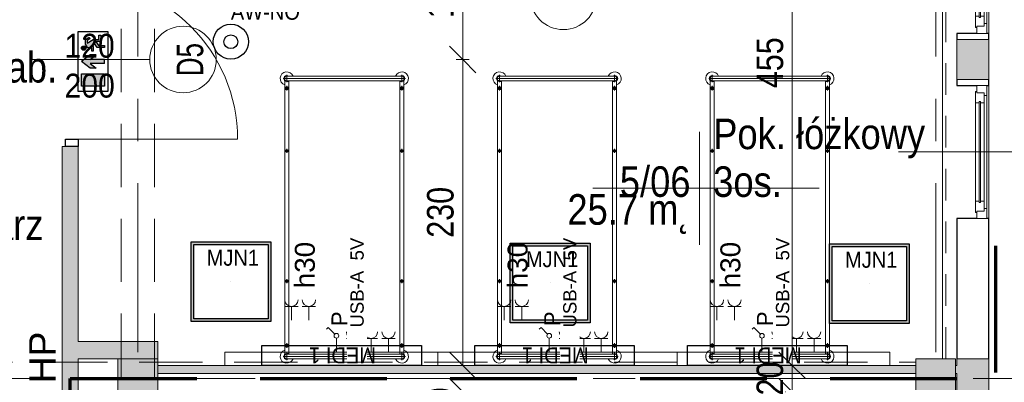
# Model space of a CAD drawing. Header units: centimetres. Extents: x -1631 to 21770, y -8842 to 3590.
# Tile 139 of 150: x 499 to 1239, y 1846 to 2118. Entities that reach past the tile are written whole.
import ezdxf

# ---------------------------------------------------------------- set-up
doc = ezdxf.new("R2010")
doc.units = ezdxf.units.CM
for name, pattern in [('Długa kreska', [142.875, 95.25, -47.625]), ('Oś', [222.25, 127, -31.75, 31.75, -31.75]), ('Ponad', [39.688, 23.813, -15.875]), ('Ukryte', [71.438, 47.625, -23.813])]:
    doc.linetypes.add(name, pattern=pattern)
for name, color, linetype, lineweight in [('A-ANNO-DIMS', 211, 'Continuous', 13), ('A-ANNO-DIMS-100', 211, 'Continuous', 13), ('A-ANNO-NOTE', 131, 'Continuous', 9), ('A-AREA-IDEN', 2, 'Continuous', 13), ('A-DETL', 90, 'Continuous', 9), ('A-DETL-GENF', 92, 'Continuous', 9), ('A-DETL-HDLN', 90, 'Ukryte', 9), ('A-DETL-MEDM', 33, 'Continuous', 13), ('A-DOOR', 31, 'Continuous', 13), ('A-FLOR-OVHD', 1, 'Ponad', 9), ('A-GLAZ', 151, 'Continuous', 13), ('A-GLAZ-IDEN', 152, 'Continuous', 13), ('A-WALL', 113, 'Continuous', 13), ('A-WALL-PATT', 111, 'Continuous', 13), ('G-ANNO-TEXT', 231, 'Continuous', 13), ('I-FURN', 30, 'Continuous', 9), ('Q-SPCQ', 91, 'Continuous', 9), ('S-COLS', 52, 'Continuous', 13), ('S-GRID', 1, 'Continuous', 13)]:
    doc.layers.add(name, color=color, linetype=linetype, lineweight=lineweight)
doc.layers.add('E_oprawy', color=12, linetype='Continuous')
doc.styles.add('Arial', font='arial.ttf', dxfattribs={"width": 0.9, "height": 18})
doc.styles.add('Arial Narrow_5', font='ARIALN.TTF', dxfattribs={"height": 20})
doc.styles.add('Arial_1', font='arial.ttf', dxfattribs={"width": 0.7, "height": 20})
doc.styles.add('Arial_10', font='arial.ttf', dxfattribs={"height": 20})
doc.styles.add('Arial_11', font='arial.ttf', dxfattribs={"width": 0.85, "height": 23})
doc.styles.add('Arial_13', font='arial.ttf', dxfattribs={"height": 0.2})
doc.styles.add('Arial_4', font='arial.ttf', dxfattribs={"height": 10})
doc.styles.add('Arial_5', font='arial.ttf', dxfattribs={"height": 12})
doc.styles.add('Arial_6', font='arial.ttf', dxfattribs={"height": 15})
doc.dimstyles.new('Diagonal_1_100__0__wewnętrzne_1', dxfattribs={"dimscale": 30.48, "dimtxt": 20.468619, "dimasz": 0.656168, "dimexe": 0.164042, "dimexo": 0.0625, "dimgap": 0.032808, "dimtad": 1, "dimdec": 0, "dimdsep": 46, "dimtxsty": 'Arial Narrow_5', "dimblk1": 'OBLIQUE', "dimblk2": 'OBLIQUE', "dimsah": 1, "dimcen": 0.09, "dimazin": 0, "dimtfac": 1, "dimtdec": 4, "dimtix": 1, "dimtmove": 0, "dimatfit": 3, "dimfxl": 0, "dimtvp": 1, "dimtolj": 1, "dimtzin": 0, "dimarcsym": 0})
doc.dimstyles.new('Diagonal_1_100__0__wewnętrzne_2', dxfattribs={"dimscale": 30.48, "dimtxt": 20.468619, "dimasz": 0.656168, "dimexe": 0.164042, "dimexo": 0.0625, "dimgap": 0.032808, "dimtad": 1, "dimdec": 0, "dimdsep": 46, "dimtxsty": 'Arial Narrow_5', "dimblk1": 'OBLIQUE', "dimblk2": 'OBLIQUE', "dimsah": 1, "dimcen": 0.09, "dimazin": 0, "dimtfac": 1, "dimtdec": 4, "dimtix": 1, "dimtmove": 2, "dimatfit": 3, "dimfxl": 0, "dimtvp": 1, "dimtolj": 1, "dimtzin": 0, "dimarcsym": 0})

# ---------------------------------------------------------------- blocks, each defined once
blk = doc.blocks.new('M_Concrete-Square-Column - 300 x 300mm-1794508-5_piętro III __10_50 m_ - stan projektowany')
at = {"layer": 'S-COLS', "lineweight": 9}
blk.add_hatch(color=254, dxfattribs=at).paths.add_polyline_path([(15, -15), (15, 15), (-15, 15), (-15, -15)], flags=0)
for p, q in [((15, 15), (-15, 15)), ((-15, 15), (-15, -15)), ((15, -15), (15, 15)), ((-15, -15), (15, -15))]:
    blk.add_line(p, q, dxfattribs=at)
blk = doc.blocks.new('M_Concrete-Square-Column - 300 x 300mm-1794509-5_piętro III __10_50 m_ - stan projektowany')
at = {"layer": 'S-COLS', "lineweight": 9}
blk.add_hatch(color=254, dxfattribs=at).paths.add_polyline_path([(15, -15), (15, 15), (-15, 15), (-15, -15)], flags=0)
for p, q in [((15, 15), (-15, 15)), ((-15, 15), (-15, -15)), ((15, -15), (15, 15)), ((-15, -15), (15, -15))]:
    blk.add_line(p, q, dxfattribs=at)
blk = doc.blocks.new('łóżko 195x90 typ FAMED _102039_ - łóżko 195x90 typ FAMED _102039_-832813-5_piętro III __10_50 m_ - stan projektowany')
at = {"layer": 'I-FURN'}
for p, q in [((-45.98, 104.75), (45.97, 104.75)), ((-43.25, 102.02), (-43.25, 107.47)), ((-43.25, 106.45), (43.25, 106.45)), ((43.25, 102.02), (43.25, 107.47)), ((-45, 96.6), (-41.5, 96.6)), ((-44.75, 103.1), (-44.75, -102.61)), ((-43.25, 103.05), (43.25, 103.05)), ((-43.25, 94.85), (-43.25, 98.35)), ((-41.75, -102.55), (-41.75, 103.1)), ((45, 96.6), (41.5, 96.6)), ((41.75, -102.61), (41.75, 103.05)), ((43.25, 94.85), (43.25, 98.35)), ((44.75, 103.1), (44.75, -102.61)), ((-44.75, 48.19), (-41.75, 48.19)), ((-43.25, 49.69), (-43.25, 46.69)), ((44.75, 48.19), (41.75, 48.19)), ((43.25, 49.69), (43.25, 46.69)), ((-44.75, -49.81), (-41.75, -49.81)), ((-43.25, -48.31), (-43.25, -51.31)), ((44.75, -49.81), (41.75, -49.81)), ((43.25, -48.31), (43.25, -51.31)), ((-43.25, -95.18), (-43.25, -98.68)), ((43.25, -95.18), (43.25, -98.68)), ((-45, -96.93), (-41.5, -96.93)), ((-43.25, -101.53), (-43.25, -106.98)), ((-43.25, -102.55), (43.25, -102.55)), ((45, -96.93), (41.5, -96.93)), ((43.25, -101.53), (43.25, -106.98)), ((45.97, -104.25), (-45.98, -104.25)), ((-43.25, -105.95), (43.25, -105.95))]:
    blk.add_line(p, q, dxfattribs=at)
for centre, radius in [((-43.25, 96.6), 1.25), ((-43.25, 96.6), 0.8), ((43.25, 96.6), 1.25), ((43.25, 96.6), 0.8), ((-43.25, 48.19), 1), ((43.25, 48.19), 1), ((-43.25, -49.81), 1), ((43.25, -49.81), 1), ((-43.25, -96.93), 1.25), ((-43.25, -96.93), 0.8), ((43.25, -96.93), 1.25), ((43.25, -96.93), 0.8)]:
    blk.add_circle(centre, radius, dxfattribs=at)
for centre, radius, start, end in [((-43.25, 104.75), 5, 19.87687, 252.5424), ((-43.25, 104.75), 2.23, 49.8221, 312.38874), ((-43.25, 104.75), 1.93, 62.02067, 297.97933), ((-43.25, 104.75), 1.7, 90, 270), ((43.25, 104.75), 5, 287.4576, 160.12313), ((43.25, 104.75), 2.23, 229.8221, 130.1779), ((43.25, 104.75), 1.93, 242.02067, 117.97933), ((43.25, 104.75), 1.7, 270, 90), ((-43.25, -104.25), 5, 107.4576, 340.12313), ((-43.25, -104.25), 2.23, 49.8221, 310.1779), ((-43.25, -104.25), 1.93, 62.02067, 297.97933), ((-43.25, -104.25), 1.7, 90, 270), ((43.25, -104.25), 5, 199.87687, 72.5424), ((43.25, -104.25), 2.23, 229.8221, 130.1779), ((43.25, -104.25), 1.93, 242.02067, 117.97933), ((43.25, -104.25), 1.7, 270, 90)]:
    blk.add_arc(centre, radius, start, end, dxfattribs=at)
blk = doc.blocks.new('Panel Gazowo Oswietleniowy 2 - Type 1-2423792-5_piętro III __10_50 m_ - stan projektowany')
at = {"layer": 'Q-SPCQ'}
for p, q in [((-112.5, 47.33), (-102.5, 47.33)), ((-107.5, 47.33), (-107.5, 37)), ((-99.33, 47.33), (-89.33, 47.33)), ((-94.33, 47.33), (-94.33, 37)), ((47.5, 47.33), (57.5, 47.33)), ((52.5, 47.33), (52.5, 37)), ((60.67, 47.33), (70.67, 47.33)), ((65.67, 47.33), (65.67, 37)), ((-79.82, 31.43), (-81.13, 30.12)), ((-74.88, 26.48), (-79.82, 31.43)), ((80.18, 31.43), (78.87, 30.12)), ((85.12, 26.48), (80.18, 31.43)), ((-73.64, 13), (-73.64, 23.5)), ((-66.13, 23.33), (-56.13, 23.33)), ((-61.13, 23.33), (-61.13, 13)), ((-52.67, 23.33), (-42.67, 23.33)), ((-47.67, 23.33), (-47.67, 13)), ((-39.5, 23.33), (-29.5, 23.33)), ((-34.5, 23.33), (-34.5, 13)), ((86.36, 13), (86.36, 23.5)), ((93.87, 23.33), (103.87, 23.33)), ((98.87, 23.33), (98.87, 13)), ((107.33, 23.33), (117.33, 23.33)), ((112.33, 23.33), (112.33, 13)), ((120.5, 23.33), (130.5, 23.33)), ((125.5, 23.33), (125.5, 13)), ((-157.5, 3), (-157.5, 13)), ((-157.5, 13), (182.5, 13)), ((182.5, 13), (182.5, 3))]:
    blk.add_line(p, q, dxfattribs=at)
for centre in [(-73.64, 25.25), (86.36, 25.25)]:
    blk.add_circle(centre, 1.75, dxfattribs=at)
for centre, end in [((-107.5, 52.33), 0), ((-94.33, 52.33), 0), ((52.5, 52.33), 0), ((65.67, 52.33), 0), ((-61.13, 28.33), 360), ((-47.67, 28.33), 360), ((-34.5, 28.33), 360), ((98.87, 28.33), 360), ((112.33, 28.33), 360), ((125.5, 28.33), 360)]:
    blk.add_arc(centre, 5, 180, end, dxfattribs=at)
blk = doc.blocks.new('DRZWI 1S - automatyczna etykieta - Drzwi 120-2381684-5_piętro III __10_50 m_ - stan projektowany')
at = {"layer": 'A-DETL-GENF'}
for p, q in [((-65.5, 6), (-65.5, -3.5)), ((-60, 6), (-65.5, 6)), ((-60, -3.5), (-60, 6)), ((65.5, 6), (60, 6)), ((60, 6), (60, -3.5)), ((65.5, -3.5), (65.5, 6)), ((-65.5, -3.5), (-60, -3.5)), ((60, -3.5), (65.5, -3.5))]:
    blk.add_line(p, q, dxfattribs=at)
at = {"layer": 'A-DETL-MEDM', "lineweight": 25}
for p, q in [((-60, 6), (-65.5, 6)), ((-65.5, 6), (-65.5, -3.5)), ((-60, -3.5), (-60, 6)), ((60, -3.5), (60, 6)), ((60, 6), (65.5, 6)), ((65.5, 6), (65.5, -3.5)), ((-65.5, -3.5), (-60, -3.5)), ((65.5, -3.5), (60, -3.5))]:
    blk.add_line(p, q, dxfattribs=at)
at = {"layer": 'A-DOOR'}
blk.add_line((60, 6), (60, 126), dxfattribs=at)
blk.add_arc((60, 6), 120, 90, 180, dxfattribs=at)
blk = doc.blocks.new('Okno - automatyczna etykieta - 100x165 _projektowane_-2415065-5_piętro III __10_50 m_ - stan projektowany')
at = {"layer": 'A-GLAZ'}
for p, q in [((-50, -3), (-44.5, -3)), ((-50, -10.5), (-50, -3)), ((-45.5, -2), (-37, -2)), ((-45.5, -3), (-45.5, -2)), ((-44.5, -3), (-45.5, -3)), ((-44.5, -8.5), (-44.5, -3)), ((-44.5, -3), (-44.5, -8.5)), ((-38, -5.75), (-38, -4.75)), ((-38, -4.75), (38, -4.75)), ((-38, -4.75), (-38, -5.75)), ((-37, -4.75), (-38, -4.75)), ((38, -5.75), (-38, -5.75)), ((-38, -5.75), (-37, -5.75)), ((-37, -2), (-37, -4.75)), ((37, -2), (-37, -2)), ((-37, -5.75), (-37, -8.5)), ((37, -2), (45.5, -2)), ((37, -4.75), (37, -2)), ((38, -4.75), (37, -4.75)), ((37, -5.75), (38, -5.75)), ((37, -8.5), (37, -5.75)), ((38, -4.75), (38, -5.75)), ((38, -5.75), (38, -4.75)), ((44.5, -3), (44.5, -8.5)), ((45.5, -3), (44.5, -3)), ((44.5, -3), (50, -3)), ((44.5, -8.5), (44.5, -3)), ((45.5, -2), (45.5, -3)), ((50, -3), (50, -10.5)), ((-42.5, -10.5), (-50, -10.5)), ((-50, -10.5), (50, -10.5)), ((-37, -8.5), (-44.5, -8.5)), ((-44.5, -8.5), (-42.5, -8.5)), ((-42.5, -8.5), (-42.5, -10.5)), ((42.5, -10.5), (-42.5, -10.5)), ((37, -8.5), (-37, -8.5)), ((44.5, -8.5), (37, -8.5)), ((42.5, -8.5), (44.5, -8.5)), ((42.5, -10.5), (42.5, -8.5)), ((50, -10.5), (42.5, -10.5))]:
    blk.add_line(p, q, dxfattribs=at)
blk = doc.blocks.new('Okno - automatyczna etykieta - 200x165 _projektowane_-2617392-5_piętro III __10_50 m_ - stan projektowany')
at = {"layer": 'A-GLAZ'}
for p, q in [((-92.5, 10.5), (-100, 10.5)), ((-100, 10.5), (-100, 3)), ((-100, 10.5), (100, 10.5)), ((-87, 8.5), (-94.5, 8.5)), ((-94.5, 8.5), (-94.5, 3)), ((-94.5, 3), (-94.5, 8.5)), ((-94.5, 8.5), (-92.5, 8.5)), ((-92.5, 8.5), (-92.5, 10.5)), ((92.5, 10.5), (-92.5, 10.5)), ((-87, 5.75), (-87, 8.5)), ((87, 8.5), (-87, 8.5)), ((94.5, 8.5), (87, 8.5)), ((87, 8.5), (87, 5.75)), ((100, 10.5), (92.5, 10.5)), ((92.5, 10.5), (92.5, 8.5)), ((92.5, 8.5), (94.5, 8.5)), ((94.5, 3), (94.5, 8.5)), ((94.5, 8.5), (94.5, 3)), ((100, 3), (100, 10.5)), ((-100, 3), (-94.5, 3)), ((-94.5, 3), (-95.5, 3)), ((-95.5, 3), (-95.5, 2)), ((-95.5, 2), (-87, 2)), ((88, 5.75), (-88, 5.75)), ((-88, 5.75), (-88, 4.75)), ((-88, 4.75), (-88, 5.75)), ((-88, 5.75), (-87, 5.75)), ((-88, 4.75), (88, 4.75)), ((-87, 4.75), (-88, 4.75)), ((-87, 2), (-87, 4.75)), ((87, 2), (-87, 2)), ((2.5, 7.25), (-2.5, 7.25)), ((-2.5, 7.25), (-2.5, 3.25)), ((-2.5, 3.25), (2.5, 3.25)), ((2.5, 3.25), (2.5, 7.25)), ((87, 5.75), (88, 5.75)), ((87, 4.75), (87, 2)), ((88, 4.75), (87, 4.75)), ((87, 2), (95.5, 2)), ((88, 4.75), (88, 5.75)), ((88, 5.75), (88, 4.75)), ((95.5, 3), (94.5, 3)), ((94.5, 3), (100, 3)), ((95.5, 2), (95.5, 3))]:
    blk.add_line(p, q, dxfattribs=at)
blk = doc.blocks.new('DIMBLOCK64-5_piętro III __10_50 m_ - stan projektowany')
at = {"layer": 'A-ANNO-DIMS-100', "transparency": 16777216}
for p, q in [((1079.48, 1838.33), (1069.48, 1848.33)), ((1074.48, 1838.33), (1084.48, 1838.33)), ((1079.48, 1838.33), (1074.48, 1838.33)), ((1079.48, 1383.33), (1079.48, 1838.33)), ((1079.48, 1838.33), (1089.48, 1828.33)), ((1079.48, 1383.33), (1069.48, 1393.33)), ((1074.48, 1383.33), (1084.48, 1383.33)), ((1079.48, 1383.33), (1074.48, 1383.33)), ((1079.48, 1383.33), (1089.48, 1373.33))]:
    blk.add_line(p, q, dxfattribs=at)
at = {"layer": 'A-ANNO-DIMS-100', "color": 0, "transparency": 16777216, "insert": (1052.64, 1591.82), "char_height": 20, "width": 45.6158, "attachment_point": 1, "rotation": 90, "line_spacing_factor": 0.974696, "style": 'Arial Narrow_5'}
blk.add_mtext('455', dxfattribs=at)
blk = doc.blocks.new('_Oblique')
at = {"color": 0, "linetype": 'ByBlock', "lineweight": -2}
blk.add_line((-0.5, -0.5), (0.5, 0.5), dxfattribs=at)
blk = doc.blocks.new('DIMBLOCK65-5_piętro III __10_50 m_ - stan projektowany')
at = {"layer": 'A-ANNO-DIMS-100', "transparency": 16777216}
for p, q in [((1079.48, 1858.33), (1069.48, 1868.33)), ((1074.48, 1858.33), (1084.48, 1858.33)), ((1079.48, 1858.33), (1074.48, 1858.33)), ((1079.48, 1838.33), (1079.48, 1858.33)), ((1079.48, 1858.33), (1089.48, 1848.33)), ((1079.48, 1838.33), (1069.48, 1848.33)), ((1074.48, 1838.33), (1084.48, 1838.33)), ((1079.48, 1838.33), (1074.48, 1838.33)), ((1079.48, 1838.33), (1089.48, 1828.33))]:
    blk.add_line(p, q, dxfattribs=at)
at = {"layer": 'A-ANNO-DIMS-100', "color": 0, "transparency": 16777216, "insert": (1052.64, 1835.65), "char_height": 20, "width": 30.4105, "attachment_point": 1, "rotation": 90, "line_spacing_factor": 0.974696, "style": 'Arial Narrow_5'}
blk.add_mtext('20', dxfattribs=at)
blk = doc.blocks.new('DIMBLOCK66-5_piętro III __10_50 m_ - stan projektowany')
at = {"layer": 'A-ANNO-DIMS-100', "transparency": 16777216}
for p, q in [((1079.48, 2313.33), (1069.48, 2323.33)), ((1074.48, 2313.33), (1084.48, 2313.33)), ((1079.48, 2313.33), (1074.48, 2313.33)), ((1079.48, 1858.33), (1079.48, 2313.33)), ((1079.48, 2313.33), (1089.48, 2303.33)), ((1079.48, 1858.33), (1069.48, 1868.33)), ((1074.48, 1858.33), (1084.48, 1858.33)), ((1079.48, 1858.33), (1074.48, 1858.33)), ((1079.48, 1858.33), (1089.48, 1848.33))]:
    blk.add_line(p, q, dxfattribs=at)
at = {"layer": 'A-ANNO-DIMS-100', "color": 0, "transparency": 16777216, "insert": (1052.64, 2066.82), "char_height": 20, "width": 45.6158, "attachment_point": 1, "rotation": 90, "line_spacing_factor": 0.974696, "style": 'Arial Narrow_5'}
blk.add_mtext('455', dxfattribs=at)
blk = doc.blocks.new('DIMBLOCK118-5_piętro III __10_50 m_ - stan projektowany')
at = {"layer": 'A-ANNO-DIMS-100', "transparency": 16777216}
for p, q in [((831.65, 2088.33), (821.65, 2098.33)), ((826.65, 2088.33), (836.65, 2088.33)), ((831.65, 2088.33), (826.65, 2088.33)), ((831.65, 1858.33), (831.65, 2088.33)), ((831.65, 2088.33), (841.65, 2078.33)), ((831.65, 1858.33), (821.65, 1868.33)), ((826.65, 1858.33), (836.65, 1858.33)), ((831.65, 1858.33), (826.65, 1858.33)), ((831.65, 1858.33), (841.65, 1848.33))]:
    blk.add_line(p, q, dxfattribs=at)
at = {"layer": 'A-ANNO-DIMS-100', "color": 0, "transparency": 16777216, "insert": (804.8, 1954.32), "char_height": 20, "width": 45.6158, "attachment_point": 1, "rotation": 90, "line_spacing_factor": 0.974696, "style": 'Arial Narrow_5'}
blk.add_mtext('230', dxfattribs=at)
blk = doc.blocks.new('DIMBLOCK119-5_piętro III __10_50 m_ - stan projektowany')
at = {"layer": 'A-ANNO-DIMS-100', "transparency": 16777216}
for p, q in [((831.65, 2213.33), (821.65, 2223.33)), ((826.65, 2213.33), (836.65, 2213.33)), ((831.65, 2213.33), (826.65, 2213.33)), ((831.65, 2088.33), (831.65, 2213.33)), ((831.65, 2213.33), (841.65, 2203.33)), ((831.65, 2088.33), (821.65, 2098.33)), ((826.65, 2088.33), (836.65, 2088.33)), ((831.65, 2088.33), (826.65, 2088.33)), ((831.65, 2088.33), (841.65, 2078.33))]:
    blk.add_line(p, q, dxfattribs=at)
at = {"layer": 'A-ANNO-DIMS-100', "color": 0, "transparency": 16777216, "insert": (804.8, 2119.45), "char_height": 20, "width": 45.6158, "attachment_point": 1, "rotation": 90, "line_spacing_factor": 0.974696, "style": 'Arial Narrow_5'}
blk.add_mtext('125', dxfattribs=at)
blk = doc.blocks.new('DIMBLOCK142-5_piętro III __10_50 m_ - stan projektowany')
at = {"layer": 'A-ANNO-DIMS-100', "transparency": 16777216}
for p, q in [((831.65, 1838.33), (821.65, 1848.33)), ((826.65, 1838.33), (836.65, 1838.33)), ((831.65, 1838.33), (826.65, 1838.33)), ((831.65, 1819.83), (831.65, 1838.33)), ((831.65, 1838.33), (841.65, 1828.33)), ((831.65, 1819.83), (821.65, 1829.83)), ((826.65, 1819.83), (836.65, 1819.83)), ((831.65, 1819.83), (826.65, 1819.83)), ((831.65, 1819.83), (841.65, 1809.83))]:
    blk.add_line(p, q, dxfattribs=at)
at = {"layer": 'A-ANNO-DIMS-100', "color": 0, "transparency": 16777216, "insert": (804.8, 1816.4), "char_height": 20, "width": 30.4105, "attachment_point": 1, "rotation": 90, "line_spacing_factor": 0.974696, "style": 'Arial Narrow_5'}
blk.add_mtext('19', dxfattribs=at)
blk = doc.blocks.new('METKA_POMIESZCZENIA2 - Rozbudowana - bez ramki-2396678-5_piętro III __10_50 m_ - stan projektowany')
at = {"layer": 'A-AREA-IDEN'}
for p, q in [((0, 0.425), (0, 0)), ((0.0976, 0), (-0.8, 0)), ((-0.8, 0), (0.9, 0)), ((0, 0), (0, -0.425))]:
    blk.add_line(p, q, dxfattribs=at)
blk = doc.blocks.new('Okno_PG_typ 100 - metka _wys_parapetu-2491532-5_piętro III __10_50 m_ - stan projektowany')
at = {"layer": 'A-GLAZ-IDEN'}
blk.add_line((0, -1.8946), (0, 0.3677), dxfattribs=at)
blk.add_circle((0, 0.0677), 0.3, dxfattribs=at)
at = {"layer": 'A-GLAZ-IDEN', "insert": (0.5622, -1.0037), "char_height": 0.2, "width": 0.4949, "attachment_point": 1, "rotation": 90, "line_spacing_factor": 0.936439, "style": 'Arial_13'}
blk.add_mtext('\\pxt6.35,12.7,19.05,25.4,31.75,38.1,44.45,50.8,57.15,63.5,69.85,76.2,82.55,88.9,95.25,101.6,107.95,114.3,120.65,127,133.35,139.7,146.05,152.4,158.75,165.1,171.45,177.8,184.15,190.5,196.85,203.2;{hp=}', dxfattribs=at)
blk = doc.blocks.new('MEDI_1')
at = {"layer": 'E_oprawy'}
blk.add_lwpolyline([(0, 0), (0, 15), (120, 15), (120, 0)], close=True, dxfattribs=at)
at = {"layer": 'E_oprawy', "color": 4, "style": 'Arial', "width": 0.9}
blk.add_text('MEDI 1', height=12, rotation=180, dxfattribs=at).set_placement((85.78, 13.45))
blk = doc.blocks.new('MJN1')
at = {"layer": 'E_oprawy', "linetype": 'ByBlock'}
h = blk.add_hatch(color=256, dxfattribs=at)
h.paths.add_polyline_path([(-30, -30), (-30, 30), (30, 30), (30, -30)])
h.paths.add_polyline_path([(-28, -28), (-28, 28), (28, 28), (28, -28)], flags=16)
for points in [[(-30, -30), (-30, 30), (30, 30), (30, -30)], [(-28, -28), (-28, 28), (28, 28), (28, -28)]]:
    blk.add_lwpolyline(points, close=True, dxfattribs=at)
blk.add_circle((0, 0), 0.0000001, dxfattribs=at)
at = {"layer": 'E_oprawy', "color": 4, "style": 'Arial', "width": 0.9}
blk.add_text('MJN1', height=12, dxfattribs=at).set_placement((-18.29, 11.9))
blk = doc.blocks.new('AW-NO')
at = {"layer": 'E_oprawy', "color": 1, "linetype": 'ByBlock'}
for radius in [13.2, 5.21]:
    blk.add_circle((0, 0), radius, dxfattribs=at)
at = {"layer": 'E_oprawy', "color": 1, "style": 'Arial', "width": 0.9}
blk.add_text('AW-NO', height=12, dxfattribs=at).set_placement((0, 16.52))
blk = doc.blocks.new('EW_W_GORE')
at = {"layer": 'E_oprawy'}
for points in [[(431.95, 125.13), (425.73, 125.13), (425.73, 113.58), (431.95, 113.58)], [(438.17, 125.13), (434.88, 120.79), (434.88, 117.78), (437.1, 120.71), (437.1, 113.58), (439.24, 113.58), (439.24, 120.71), (441.46, 117.78), (441.46, 120.79)], [(446.02, 124.01, 1), (443.78, 124.01, 1)], [(447.38, 122.28), (448.73, 122.28), (449.62, 120.89), (450.3, 121.32), (450.01, 121.78), (449.13, 123.14), (446.83, 123.14), (445.25, 122.06), (445.1, 121.75), (444.98, 120), (443.37, 120), (443.37, 119.23), (445.7, 119.23), (445.95, 120.1), (446.4, 119.43), (447.05, 118.48), (445.13, 117.18), (445.13, 113.58), (446.14, 113.58), (446.14, 116.64), (448.23, 117.98), (448.23, 115.45), (451.45, 115.46), (451.45, 116.38), (449.24, 116.38), (449.24, 119.27)]]:
    blk.add_hatch(color=3, dxfattribs=at).paths.add_polyline_path(points)
at = {"layer": 'E_oprawy', "color": 3}
for p, q in [((425.73, 125.13), (431.95, 125.13)), ((425.73, 113.58), (425.73, 125.13)), ((431.95, 125.13), (431.95, 113.58)), ((434.88, 120.79), (438.17, 125.13)), ((441.46, 120.79), (438.17, 125.13)), ((434.88, 117.78), (434.88, 120.79)), ((437.1, 120.71), (434.88, 117.78)), ((437.1, 113.58), (437.1, 120.71)), ((439.24, 113.58), (439.24, 120.71)), ((439.24, 120.71), (441.46, 117.78)), ((441.46, 117.78), (441.46, 120.79)), ((443.37, 119.23), (443.37, 120)), ((443.37, 120), (444.98, 120)), ((445.7, 119.23), (443.37, 119.23)), ((444.98, 120), (445.1, 121.75)), ((445.1, 121.75), (445.25, 122.06)), ((445.13, 117.18), (447.05, 118.48)), ((445.25, 122.06), (446.83, 123.14)), ((445.95, 120.1), (445.7, 119.23)), ((446.4, 119.43), (445.95, 120.1)), ((447.05, 118.48), (446.4, 119.43)), ((446.83, 123.14), (449.13, 123.14)), ((448.73, 122.28), (447.38, 122.28)), ((447.38, 122.28), (449.24, 119.27)), ((449.62, 120.89), (448.73, 122.28)), ((449.13, 123.14), (450.01, 121.78)), ((449.24, 119.27), (449.24, 116.38)), ((450.3, 121.32), (449.62, 120.89)), ((450.01, 121.78), (450.3, 121.32)), ((431.95, 113.58), (425.73, 113.58)), ((437.1, 113.58), (439.24, 113.58)), ((445.13, 113.58), (445.13, 117.18)), ((446.14, 113.58), (445.13, 113.58)), ((448.23, 117.98), (446.14, 116.64)), ((446.14, 116.64), (446.14, 113.58)), ((448.23, 115.45), (448.23, 117.98)), ((451.45, 115.46), (448.23, 115.45)), ((449.24, 116.38), (451.45, 116.38)), ((451.45, 116.38), (451.45, 115.46))]:
    blk.add_line(p, q, dxfattribs=at)
blk.add_lwpolyline([(423.17, 126.85), (453.17, 126.85), (453.17, 111.85), (423.17, 111.85)], close=True, dxfattribs=at)
blk.add_circle((444.9, 124.01), 1.12, dxfattribs=at)

msp = doc.modelspace()

# ---------------------------------------------------------------- hatches: boundary and pattern name
at = {"layer": 'A-WALL-PATT'}
h = msp.add_hatch(color=9, dxfattribs=at)
h.paths.add_polyline_path([(542.38, 132.33), (542.38, 139.33), (530.38, 139.33), (530.38, 132.33)], flags=0)
h.paths.add_polyline_path([(530.38, 250.33), (542.38, 250.33), (542.38, 515.33), (530.38, 515.33), (530.38, 419.08)], flags=0)
h.paths.add_polyline_path([(542.38, 657.83), (542.38, 660.33), (530.38, 660.33), (530.38, 657.83), (532.88, 657.83)], flags=0)
h.paths.add_polyline_path([(542.38, 781.33), (542.38, 1102.83), (530.38, 1102.83), (530.38, 781.33), (532.88, 781.33)], flags=0)
h.paths.add_polyline_path([(530.38, 1312.83), (542.38, 1312.83), (542.38, 1431.33), (530.38, 1431.33)], flags=0)
h.paths.add_polyline_path([(530.38, 1633.83), (542.38, 1633.83), (542.38, 2022.83), (530.38, 2022.83), (530.38, 1665.12)], flags=0)
h.paths.add_polyline_path([(542.38, 2173.83), (542.38, 2458.83), (530.38, 2458.83), (530.38, 2173.83)], flags=0)
h.paths.add_polyline_path([(530.38, 2593.83), (542.38, 2593.83), (542.38, 2824.33), (530.38, 2824.33), (530.38, 2634.27)], flags=0)
h = msp.add_hatch(color=9, dxfattribs=at)
h.paths.add_polyline_path([(1203.38, 393.33), (1227.38, 393.33), (1227.38, 423.33), (1203.38, 423.33), (1203.38, 419.08)], flags=0)
h.paths.add_polyline_path([(1203.38, 633.33), (1227.38, 633.33), (1227.38, 663.33), (1203.38, 663.33)], flags=0)
h.paths.add_polyline_path([(1227.38, 873.33), (1227.38, 903.33), (1203.38, 903.33), (1203.38, 873.33)], flags=0)
h.paths.add_polyline_path([(1203.38, 1113.33), (1227.38, 1113.33), (1227.38, 1143.33), (1203.38, 1143.33)], flags=0)
h.paths.add_polyline_path([(1227.38, 1353.33), (1227.38, 1383.33), (1203.38, 1383.33), (1203.38, 1353.33)], flags=0)
h.paths.add_polyline_path([(1227.38, 1593.33), (1227.38, 1623.33), (1203.38, 1623.33), (1203.38, 1593.33)], flags=0)
h.paths.add_polyline_path([(1227.38, 1833.33), (1227.38, 1863.33), (1203.38, 1863.33), (1203.38, 1833.33)], flags=0)
h.paths.add_polyline_path([(1227.38, 2073.33), (1227.38, 2103.33), (1203.38, 2103.33), (1203.38, 2073.33)], flags=0)
h.paths.add_polyline_path([(1203.38, 2313.33), (1227.38, 2313.33), (1227.38, 2343.33), (1203.38, 2343.33)], flags=0)
h.paths.add_polyline_path([(1227.38, 2553.33), (1227.38, 2583.33), (1203.38, 2583.33), (1203.38, 2553.33)], flags=0)
h.paths.add_polyline_path([(1227.38, 2793.33), (1227.38, 2824.33), (1203.38, 2824.33), (1203.38, 2793.33)], flags=0)
msp.add_hatch(color=9, dxfattribs=at).paths.add_polyline_path([(602.38, 1863.33), (602.38, 1876.33), (542.38, 1876.33), (542.38, 1863.33), (572.38, 1863.33)], flags=0)
h = msp.add_hatch(color=9, dxfattribs=at)
h.paths.add_polyline_path([(1172.38, 1852.33), (1172.38, 1858.33), (602.38, 1858.33), (602.38, 1852.33), (1100.2, 1852.33)], flags=0)
h.paths.add_polyline_path([(1203.38, 1852.33), (1203.38, 1858.33), (1202.38, 1858.33), (1202.38, 1852.33)], flags=0)

# ---------------------------------------------------------------- linework, layer by layer
at = {"layer": 'A-ANNO-NOTE', "lineweight": 13}
msp.add_line((506.38, 2088.33), (596.38, 2088.33), dxfattribs=at)
msp.add_line((506.38, 2088.33), (596.38, 2088.33), dxfattribs=at)
for centre in [(907.38, 2135.83), (621.38, 2088.33)]:
    msp.add_circle(centre, 25, dxfattribs=at)
at = {"layer": 'A-DETL', "linetype": 'Długa kreska', "lineweight": 70}
for p, q in [((1232.38, 1948.33), (1232.38, 1748.33)), ((536.38, 1678), (536.38, 1848.33)), ((536.38, 1848.33), (1232.38, 1848.33))]:
    msp.add_line(p, q, dxfattribs=at)
at = {"layer": 'A-DETL-HDLN'}
for p, q in [((574.88, 420.83), (574.88, 2793.33)), ((599.88, 420.83), (599.88, 2793.33))]:
    msp.add_line(p, q, dxfattribs=at)
at = {"layer": 'A-FLOR-OVHD'}
msp.add_line((1194.88, 1863.33), (1194.88, 2313.33), dxfattribs=at)
at = {"layer": 'A-WALL', "lineweight": 9}
for p, q in [((1192.38, 1863.33), (1192.38, 2313.33)), ((1227.38, 2307.83), (1227.38, 2107.83)), ((1203.38, 2103.33), (1203.38, 2073.33)), ((1227.38, 2073.33), (1227.38, 2103.33)), ((1227.38, 2068.83), (1227.38, 1968.83)), ((532.88, 2022.83), (530.38, 2022.83)), ((530.38, 2022.83), (530.38, 1680.33)), ((542.38, 1876.33), (542.38, 2022.83)), ((602.38, 1876.33), (542.38, 1876.33)), ((602.38, 1863.33), (602.38, 1876.33)), ((542.38, 1833.33), (542.38, 1863.33)), ((542.38, 1863.33), (572.38, 1863.33)), ((1203.38, 1863.33), (1203.38, 1858.33)), ((1227.38, 1833.33), (1227.38, 1863.33)), ((1172.38, 1858.33), (602.38, 1858.33)), ((602.38, 1852.33), (1172.38, 1852.33)), ((1203.38, 1858.33), (1202.38, 1858.33)), ((1202.38, 1852.33), (1203.38, 1852.33)), ((1203.38, 1852.33), (1203.38, 1833.33))]:
    msp.add_line(p, q, dxfattribs=at)
at = {"layer": 'A-WALL', "color": 7, "lineweight": 25}
for p, q in [((1218.38, 2107.83), (1203.38, 2107.83)), ((1203.38, 2107.83), (1203.38, 2103.33)), ((1227.38, 2107.83), (1225.88, 2107.83)), ((1227.38, 2103.33), (1227.38, 2107.83)), ((1203.38, 2073.33), (1203.38, 2068.83)), ((1227.38, 2068.83), (1227.38, 2073.33)), ((1203.38, 2068.83), (1218.38, 2068.83)), ((1225.88, 2068.83), (1227.38, 2068.83)), ((1218.38, 1968.83), (1203.38, 1968.83)), ((1203.38, 1968.83), (1203.38, 1863.33)), ((1227.38, 1968.83), (1225.88, 1968.83)), ((1227.38, 1863.33), (1227.38, 1968.83))]:
    msp.add_line(p, q, dxfattribs=at)
at = {"layer": 'A-WALL'}
for p, q in [((1227.38, 2103.33), (1203.38, 2103.33)), ((1203.38, 2073.33), (1227.38, 2073.33)), ((1227.38, 1863.33), (1203.38, 1863.33))]:
    msp.add_line(p, q, dxfattribs=at)
at = {"layer": 'S-GRID', "linetype": 'Oś'}
for p, q in [((587.38, 2884.27), (587.38, 27.13)), ((1187.38, 2884.27), (1187.38, 27.13)), ((1342.46, 1848.33), (-1368.76, 1848.33))]:
    msp.add_line(p, q, dxfattribs=at)

# ---------------------------------------------------------------- block references
at = {"layer": 'A-DOOR', "rotation": 269.9999999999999}
msp.add_blockref('DRZWI 1S - automatyczna etykieta - Drzwi 120-2381684-5_piętro III __10_50 m_ - stan projektowany', (536.38, 2088.33), dxfattribs=at)
at = {"layer": 'A-GLAZ'}
for name, p, rotation in [('Okno - automatyczna etykieta - 200x165 _projektowane_-2617392-5_piętro III __10_50 m_ - stan projektowany', (1215.38, 2207.83), 269.9999999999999), ('Okno - automatyczna etykieta - 100x165 _projektowane_-2415065-5_piętro III __10_50 m_ - stan projektowany', (1215.38, 2018.83), 89.99999999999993)]:
    msp.add_blockref(name, p, dxfattribs=dict(at, rotation=rotation))
at = {"layer": 'A-GLAZ-IDEN', "xscale": 99.99999999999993, "yscale": 99.99999999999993, "zscale": 99.99999999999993, "rotation": 270.0000000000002}
msp.add_blockref('Okno_PG_typ 100 - metka _wys_parapetu-2491532-5_piętro III __10_50 m_ - stan projektowany', (1348.94, 2018.83), dxfattribs=at)
at = {"layer": 'E_oprawy', "linetype": 'ByBlock'}
msp.add_blockref('AW-NO', (657.31, 2101.72), dxfattribs=at)
at = {"layer": 'E_oprawy', "xscale": 1.5, "yscale": 1.5, "zscale": 1.5, "rotation": 90}
msp.add_blockref('EW_W_GORE', (732.66, 1429.59), dxfattribs=at)
at = {"layer": 'E_oprawy'}
for p in [(657.4, 1921.35), (1137.46, 1919.82)]:
    msp.add_blockref('MJN1', p, dxfattribs=at)
at = {"layer": 'I-FURN', "rotation": 180}
for p in [(742.63, 1969.77), (902.63, 1969.77), (1062.63, 1969.77)]:
    msp.add_blockref('łóżko 195x90 typ FAMED _102039_ - łóżko 195x90 typ FAMED _102039_-832813-5_piętro III __10_50 m_ - stan projektowany', p, dxfattribs=at)
at = {"layer": 'Q-SPCQ'}
for p in [(810.38, 1855.33), (970.38, 1855.33)]:
    msp.add_blockref('Panel Gazowo Oswietleniowy 2 - Type 1-2423792-5_piętro III __10_50 m_ - stan projektowany', p, dxfattribs=at)
at = {"layer": 'S-COLS', "lineweight": 9}
for name, p in [('M_Concrete-Square-Column - 300 x 300mm-1794508-5_piętro III __10_50 m_ - stan projektowany', (587.38, 1848.33)), ('M_Concrete-Square-Column - 300 x 300mm-1794509-5_piętro III __10_50 m_ - stan projektowany', (1187.38, 1848.33))]:
    msp.add_blockref(name, p, dxfattribs=at)

# ---------------------------------------------------------------- texts
at = {"layer": 'A-ANNO-NOTE', "lineweight": 211, "char_height": 18, "width": 38.07, "attachment_point": 5, "line_spacing_factor": 0.936439, "style": 'Arial'}
for s, insert in [('\\pxqc,t6.35,12.7,19.05,25.4,31.75,38.1,44.45,50.8,57.15,63.5,69.85,76.2,82.55,88.9,95.25,101.6,107.95,114.3,120.65,127,133.35,139.7,146.05,152.4,158.75,165.1,171.45,177.8,184.15,190.5,196.85,203.2;{120}', (551.07, 2098.56)), ('\\pxqc,t6.35,12.7,19.05,25.4,31.75,38.1,44.45,50.8,57.15,63.5,69.85,76.2,82.55,88.9,95.25,101.6,107.95,114.3,120.65,127,133.35,139.7,146.05,152.4,158.75,165.1,171.45,177.8,184.15,190.5,196.85,203.2;{200}', (551.16, 2068.56))]:
    msp.add_mtext(s, dxfattribs=dict(at, insert=insert))
at = {"layer": 'A-ANNO-NOTE', "lineweight": 211, "insert": (626.67, 2088.26), "char_height": 20, "width": 25.97, "attachment_point": 5, "rotation": 90, "line_spacing_factor": 0.936439, "style": 'Arial_1'}
msp.add_mtext('\\pxqc,t4.445,8.89,13.335,17.78,22.225,26.67,31.115,35.56,40.005,44.45,48.895,53.34,57.785,62.23,66.675,71.12,75.565,80.01,84.455,88.9,93.345,97.79,102.235,106.68,111.125,115.57,120.015,124.46,128.905,133.35,137.795,142.24;{D5}', dxfattribs=at)
at = {"layer": 'A-AREA-IDEN', "char_height": 23, "line_spacing_factor": 0.936439, "style": 'Arial_11'}
for s, insert, width, attachment_point in [('\\pxt3.69565,7.3913,11.08696,14.78261,18.47826,22.17391,25.86957,29.56522,33.26087,36.95652,40.65217,44.34783,48.04348,51.73913,55.43478,59.13043,62.82609,66.52174,70.21739,73.91304,77.6087,81.30435,85,88.69565,92.3913,96.08696,99.78261,103.47826,107.17391,110.86957,114.56522,118.26087;{Gab.\\Pdiag-zab.}', (414.35, 2064.1), 111.86, 7), ('\\pt84.99995,169.9999,255.00008,340.00003,424.99998,509.99993,595.00011,680.00006,765.00001,849.99996,934.99991,1020.00009,1105.00004,1189.99999,1274.99994,1359.99989,1445.00007,1530.00002,1614.99997,1699.99992,1785.0001,1870.00005,1955,2039.99995,2124.9999,2210.00008,2295.00003,2379.99998,2464.99993,2550.00011,2635.00006,2720.00001;Pok. łóżkowy\\P3os.', (1020.07, 1984.7), 156.91, 7), ('\\pxqr,t3.69565,7.3913,11.08696,14.78261,18.47826,22.17391,25.86957,29.56522,33.26087,36.95652,40.65217,44.34783,48.04348,51.73913,55.43478,59.13043,62.82609,66.52174,70.21739,73.91304,77.6087,81.30435,85,88.69565,92.3913,96.08696,99.78261,103.47826,107.17391,110.86957,114.56522,118.26087;{5/06}', (1002.98, 1984.7), 52.87, 9), ('\\pt84.99995,169.9999,255.00008,340.00003,424.99998,509.99993,595.00011,680.00006,765.00001,849.99996,934.99991,1020.00009,1105.00004,1189.99999,1274.99994,1359.99989,1445.00007,1530.00002,1614.99997,1699.99992,1785.0001,1870.00005,1955,2039.99995,2124.9999,2210.00008,2295.00003,2379.99998,2464.99993,2550.00011,2635.00006,2720.00001;25.7 m˛', (1002.98, 1987.09), 91.63, 3), ('\\pxt3.69565,7.3913,11.08696,14.78261,18.47826,22.17391,25.86957,29.56522,33.26087,36.95652,40.65217,44.34783,48.04348,51.73913,55.43478,59.13043,62.82609,66.52174,70.21739,73.91304,77.6087,81.30435,85,88.69565,92.3913,96.08696,99.78261,103.47826,107.17391,110.86957,114.56522,118.26087;{Korytarz}', (414.71, 1945.65), 100.64, 7)]:
    msp.add_mtext(s, dxfattribs=dict(at, insert=insert, width=width, attachment_point=attachment_point))
at = {"layer": 'G-ANNO-TEXT', "color": 7, "insert": (505.67, 1844.89), "char_height": 20, "width": 40.804, "attachment_point": 1, "rotation": 90, "line_spacing_factor": 0.936439, "style": 'Arial_10'}
msp.add_mtext('\\pxt6.35,12.7,19.05,25.4,31.75,38.1,44.45,50.8,57.15,63.5,69.85,76.2,82.55,88.9,95.25,101.6,107.95,114.3,120.65,127,133.35,139.7,146.05,152.4,158.75,165.1,171.45,177.8,184.15,190.5,196.85,203.2;{HP}', dxfattribs=at)

# ---------------------------------------------------------------- dimensions: what is measured, and where the dimension line sits
at = {"layer": 'A-ANNO-DIMS'}
dim = msp.add_linear_dim(base=(831.65, 2213.33), p1=(826.65, 2088.33), p2=(826.65, 2213.33), angle=90, dimstyle='Diagonal_1_100__0__wewnętrzne_2', override={"dimpost": '<>', "dimfxl": 125}, dxfattribs=at)
dim.commit()
dim.dimension.update_dxf_attribs({"geometry": 'DIMBLOCK119-5_piętro III __10_50 m_ - stan projektowany', "text_midpoint": (818.14, 2142.26), "dimtype": 160, "text_rotation": 90})
for base, p1, p2, override, picture, middle in [((831.65, 2088.33), (826.65, 1858.33), (826.65, 2088.33), {"dimpost": '<>', "dimfxl": 230}, 'DIMBLOCK118-5_piętro III __10_50 m_ - stan projektowany', (820.44, 1973.33)), ((831.65060747, 1838.32555458), (826.65060747, 1819.82555458), (826.65060747, 1838.32555458), {"dimpost": '<>', "dimfxl": 18.5}, 'DIMBLOCK142-5_piętro III __10_50 m_ - stan projektowany', (820.43914765, 1829.07555458)), ((1079.48, 1838.33), (1074.48, 1383.33), (1074.48, 1838.33), {"dimpost": '<>', "dimfxl": 455}, 'DIMBLOCK64-5_piętro III __10_50 m_ - stan projektowany', (1068.31, 1610.83))]:
    dim = msp.add_linear_dim(base=base, p1=p1, p2=p2, angle=90, dimstyle='Diagonal_1_100__0__wewnętrzne_1', override=override, dxfattribs=at)
    dim.commit()
    dim.dimension.update_dxf_attribs({"geometry": picture, "text_midpoint": middle})

# ---------------------------------------------------------------- next in the draw order: texts
at = {"layer": 'A-ANNO-NOTE', "lineweight": 13, "rotation": 90, "line_spacing_factor": 0.936439, "bg_fill": 3, "box_fill_scale": 1.25, "bg_fill_color": 256, "bg_fill_true_color": 13158600, "bg_fill_transparency": 0}
for s, insert, char_height, width, attachment_point, style in [('\\pxqc,t12.7,25.4,38.1,50.8,63.5,76.2,88.9,101.6,114.3,127,139.7,152.4,165.1,177.8,190.5,203.2,215.9,228.6,241.3,254,266.7,279.4,292.1,304.8,317.5,330.2,342.9,355.6,368.3,381,393.7,406.4;{USB-A  5V}', (752.3, 1920.56), 10, 113.1, 5, 'Arial_4'), ('\\pxqc,t12.7,25.4,38.1,50.8,63.5,76.2,88.9,101.6,114.3,127,139.7,152.4,165.1,177.8,190.5,203.2,215.9,228.6,241.3,254,266.7,279.4,292.1,304.8,317.5,330.2,342.9,355.6,368.3,381,393.7,406.4;{USB-A  5V}', (912.3, 1920.56), 10, 113.1, 5, 'Arial_4'), ('\\pxqc,t12.7,25.4,38.1,50.8,63.5,76.2,88.9,101.6,114.3,127,139.7,152.4,165.1,177.8,190.5,203.2,215.9,228.6,241.3,254,266.7,279.4,292.1,304.8,317.5,330.2,342.9,355.6,368.3,381,393.7,406.4;{USB-A  5V}', (1072.3, 1920.56), 10, 113.1, 5, 'Arial_4'), ('\\pxt8.46667,16.93333,25.4,33.86667,42.33333,50.8,59.26667,67.73333,76.2,84.66667,93.13333,101.6,110.06667,118.53333,127,135.46667,143.93333,152.4,160.86667,169.33333,177.8,186.26667,194.73333,203.2,211.66667,220.13333,228.6,237.06667,245.53333,254,262.46667,270.93333;{h30}', (705.44, 1916.27), 15, 36.764, 1, 'Arial_6'), ('\\pxt8.46667,16.93333,25.4,33.86667,42.33333,50.8,59.26667,67.73333,76.2,84.66667,93.13333,101.6,110.06667,118.53333,127,135.46667,143.93333,152.4,160.86667,169.33333,177.8,186.26667,194.73333,203.2,211.66667,220.13333,228.6,237.06667,245.53333,254,262.46667,270.93333;{h30}', (865.44, 1916.27), 15, 36.764, 1, 'Arial_6'), ('\\pxt8.46667,16.93333,25.4,33.86667,42.33333,50.8,59.26667,67.73333,76.2,84.66667,93.13333,101.6,110.06667,118.53333,127,135.46667,143.93333,152.4,160.86667,169.33333,177.8,186.26667,194.73333,203.2,211.66667,220.13333,228.6,237.06667,245.53333,254,262.46667,270.93333;{h30}', (1025.44, 1916.27), 15, 36.764, 1, 'Arial_6')]:
    msp.add_mtext(s, dxfattribs=dict(at, insert=insert, char_height=char_height, width=width, attachment_point=attachment_point, style=style))

# ---------------------------------------------------------------- next in the draw order: block references
at = {"layer": 'A-AREA-IDEN', "xscale": 99.99999999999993, "yscale": 99.99999999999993, "zscale": 99.99999999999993}
msp.add_blockref('METKA_POMIESZCZENIA2 - Rozbudowana - bez ramki-2396678-5_piętro III __10_50 m_ - stan projektowany', (1009.64, 1991.48), dxfattribs=at)
at = {"layer": 'E_oprawy'}
for p in [(680.71, 1858.33), (1000.71, 1858.33)]:
    msp.add_blockref('MEDI_1', p, dxfattribs=at)

# ---------------------------------------------------------------- next in the draw order: texts
at = {"layer": 'A-ANNO-NOTE', "lineweight": 13, "insert": (865.44, 1916.27), "char_height": 15, "width": 36.764, "attachment_point": 1, "rotation": 90, "line_spacing_factor": 0.936439, "style": 'Arial_6', "bg_fill": 3, "box_fill_scale": 1.25, "bg_fill_color": 256, "bg_fill_true_color": 13158600, "bg_fill_transparency": 0}
msp.add_mtext('\\pxt8.46667,16.93333,25.4,33.86667,42.33333,50.8,59.26667,67.73333,76.2,84.66667,93.13333,101.6,110.06667,118.53333,127,135.46667,143.93333,152.4,160.86667,169.33333,177.8,186.26667,194.73333,203.2,211.66667,220.13333,228.6,237.06667,245.53333,254,262.46667,270.93333;{h30}', dxfattribs=at)
at = {"layer": 'A-ANNO-NOTE', "lineweight": 13, "char_height": 12, "width": 12.019, "attachment_point": 5, "rotation": 90, "line_spacing_factor": 0.936439, "style": 'Arial_5'}
for insert in [(738.98, 1893.32), (898.98, 1893.32), (1058.98, 1893.32)]:
    msp.add_mtext('\\pxqc,t10.58333,21.16667,31.75,42.33333,52.91667,63.5,74.08333,84.66667,95.25,105.83333,116.41667,127,137.58333,148.16667,158.75,169.33333,179.91667,190.5,201.08333,211.66667,222.25,232.83333,243.41667,254,264.58333,275.16667,285.75,296.33333,306.91667,317.5,328.08333,338.66667;{P}', dxfattribs=dict(at, insert=insert))

# ---------------------------------------------------------------- next in the draw order: dimensions: what is measured, and where the dimension line sits
at = {"layer": 'A-ANNO-DIMS'}
for base, p1, p2, override, picture, middle in [((1079.48, 2313.33), (1074.48, 1858.33), (1074.48, 2313.33), {"dimpost": '<>', "dimfxl": 455}, 'DIMBLOCK66-5_piętro III __10_50 m_ - stan projektowany', (1068.31, 2085.83)), ((1079.48, 1858.33), (1074.48, 1838.33), (1074.48, 1858.33), {"dimpost": '<>', "dimfxl": 20}, 'DIMBLOCK65-5_piętro III __10_50 m_ - stan projektowany', (1068.27, 1848.33))]:
    dim = msp.add_linear_dim(base=base, p1=p1, p2=p2, angle=90, dimstyle='Diagonal_1_100__0__wewnętrzne_1', override=override, dxfattribs=at)
    dim.commit()
    dim.dimension.update_dxf_attribs({"geometry": picture, "text_midpoint": middle})

# ---------------------------------------------------------------- next in the draw order: texts
at = {"layer": 'A-ANNO-NOTE', "lineweight": 13, "insert": (912.3, 1920.56), "char_height": 10, "width": 113.1, "attachment_point": 5, "rotation": 90, "line_spacing_factor": 0.936439, "style": 'Arial_4', "bg_fill": 3, "box_fill_scale": 1.25, "bg_fill_color": 256, "bg_fill_true_color": 13158600, "bg_fill_transparency": 0}
msp.add_mtext('\\pxqc,t12.7,25.4,38.1,50.8,63.5,76.2,88.9,101.6,114.3,127,139.7,152.4,165.1,177.8,190.5,203.2,215.9,228.6,241.3,254,266.7,279.4,292.1,304.8,317.5,330.2,342.9,355.6,368.3,381,393.7,406.4;{USB-A  5V}', dxfattribs=at)

# ---------------------------------------------------------------- next in the draw order: linework, layer by layer
at = {"layer": 'A-DETL-HDLN'}
msp.add_line((-1197.62, 1860.83), (1172.38, 1860.83), dxfattribs=at)

# ---------------------------------------------------------------- next in the draw order: block references
at = {"layer": 'E_oprawy'}
for name, p in [('MJN1', (897.45, 1920.29)), ('MEDI_1', (840.71, 1858.33))]:
    msp.add_blockref(name, p, dxfattribs=at)

# ---------------------------------------------------------------- next in the draw order: texts
at = {"layer": 'A-ANNO-NOTE', "lineweight": 13, "insert": (898.98, 1893.32), "char_height": 12, "width": 12.019, "attachment_point": 5, "rotation": 90, "line_spacing_factor": 0.936439, "style": 'Arial_5'}
msp.add_mtext('\\pxqc,t10.58333,21.16667,31.75,42.33333,52.91667,63.5,74.08333,84.66667,95.25,105.83333,116.41667,127,137.58333,148.16667,158.75,169.33333,179.91667,190.5,201.08333,211.66667,222.25,232.83333,243.41667,254,264.58333,275.16667,285.75,296.33333,306.91667,317.5,328.08333,338.66667;{P}', dxfattribs=at)

doc.saveas('drawing.dxf')
